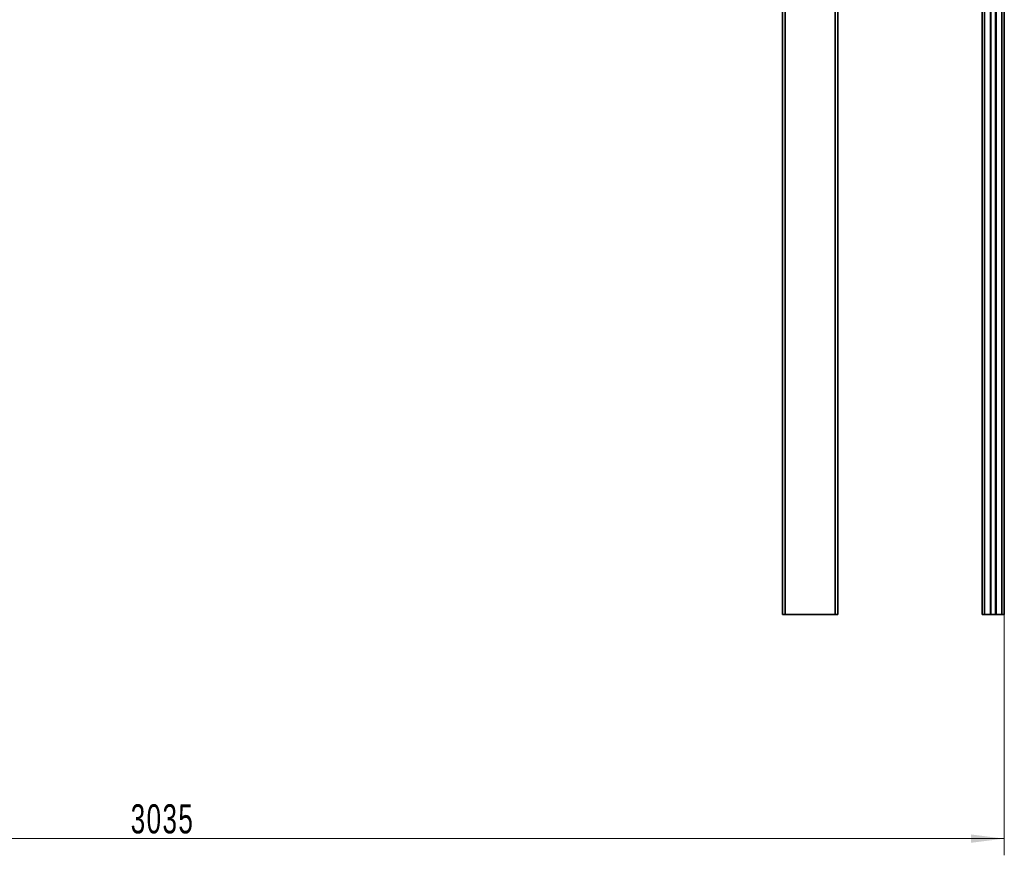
# Model space of a CAD drawing. Header units: millimetres. Extents: x -3920 to 13915, y -406 to 12209.
# Tile 63 of 88: x 8426 to 10200, y 7660 to 9165. Entities that reach past the tile are written whole.
import ezdxf

# ---------------------------------------------------------------- set-up
doc = ezdxf.new("R2010")
doc.units = ezdxf.units.MM
doc.layers.get('0').update_dxf_attribs({"lineweight": 35})
doc.layers.add('几何体', color=7, linetype='Continuous', lineweight=35)
doc.layers.add('尺寸线层', color=3, linetype='Continuous', lineweight=18)
doc.styles.add('标准', font='txt', dxfattribs={"width": 0.667})
doc.dimstyles.new('GB_尺寸', dxfattribs={"dimtxt": 3.5, "dimasz": 4, "dimexe": 2, "dimexo": 0, "dimtad": 1, "dimdsep": 46, "dimtxsty": '标准', "dimblk": '_CAXARROW', "dimcen": 0, "dimdle": 8, "dimazin": 2, "dimtfac": 0.707107, "dimtdec": 3, "dimtmove": 2, "dimatfit": 3, "dimfxl": 0, "dimfrac": 2, "dimtolj": 1, "dimarcsym": 0})

# ---------------------------------------------------------------- blocks, each defined once
blk = doc.blocks.new('*X121')
at = {"layer": '尺寸线层', "linetype": 'Continuous'}
for points in [[(7165.5, 7689.8), (7225.5, 7682.3), (7225.5, 7697.3)], [(10200.5, 7689.8), (10140.5, 7682.3), (10140.5, 7697.3)]]:
    blk.add_hatch(color=0, dxfattribs=at).paths.add_polyline_path(points, flags=0)
at = {"layer": '尺寸线层', "color": 0, "linetype": 'Continuous'}
for p, q in [((7165.5, 9693.9), (7165.5, 7659.8)), ((10200.5, 8093.9), (10200.5, 7659.8)), ((10200.5, 7689.8), (7165.5, 7689.8))]:
    blk.add_line(p, q, dxfattribs=at)
at = {"layer": '尺寸线层', "color": 0, "insert": (8683, 7725.1), "char_height": 52.5, "width": 187.921, "attachment_point": 5, "line_spacing_factor": 1.15057, "style": '标准'}
blk.add_mtext('\\T1.1;3035', dxfattribs=at)
blk = doc.blocks.new('_CAXARROW')
blk.add_hatch(color=0).paths.add_polyline_path([(0, 0), (-1, 0.125), (-1, -0.125)], flags=0)

msp = doc.modelspace()

# ---------------------------------------------------------------- linework, layer by layer
at = {"layer": '几何体'}
for p, q in [((9805.478, 9623.895), (9805.478, 8093.895)), ((9895.478, 9620.74), (9895.478, 8093.895)), ((9900.478, 9620.74), (9900.478, 8093.895)), ((10160.478, 8093.895), (10160.478, 9620.74)), ((10164.978, 8093.895), (10164.978, 9620.74)), ((10175.378, 8093.895), (10175.378, 9620.74)), ((10176.378, 8093.895), (10176.378, 9620.74)), ((10184.578, 8093.895), (10184.578, 9620.74)), ((10185.578, 8093.895), (10185.578, 9620.74)), ((10195.978, 8093.895), (10195.978, 9620.74)), ((10200.478, 8093.895), (10200.478, 9620.74)), ((9800.478, 9593.895), (9800.478, 8093.895)), ((9800.478, 8093.895), (9805.478, 8093.895)), ((9805.478, 8093.895), (9895.478, 8093.895)), ((9895.478, 8093.895), (9900.478, 8093.895)), ((10164.978, 8093.895), (10160.478, 8093.895)), ((10175.378, 8093.895), (10164.978, 8093.895)), ((10176.378, 8093.895), (10175.378, 8093.895)), ((10184.578, 8093.895), (10176.378, 8093.895)), ((10185.578, 8093.895), (10184.578, 8093.895)), ((10195.978, 8093.895), (10185.578, 8093.895)), ((10200.478, 8093.895), (10195.978, 8093.895))]:
    msp.add_line(p, q, dxfattribs=at)

# ---------------------------------------------------------------- dimensions: what is measured, and where the dimension line sits
at = {"layer": '尺寸线层'}
dim = msp.add_linear_dim(base=(7165.478, 7689.772), p1=(10200.478, 8093.895), p2=(7165.478, 9693.895), dimstyle='GB_尺寸', override={"dimscale": 15, "dimsah": 1, "dimtfill": 1, "dimtzin": 0}, dxfattribs=at)
dim.commit()
dim.dimension.update_dxf_attribs({"geometry": '*X121', "text_midpoint": (8682.978, 7725.113), "dimtype": 160})

doc.saveas('drawing.dxf')
